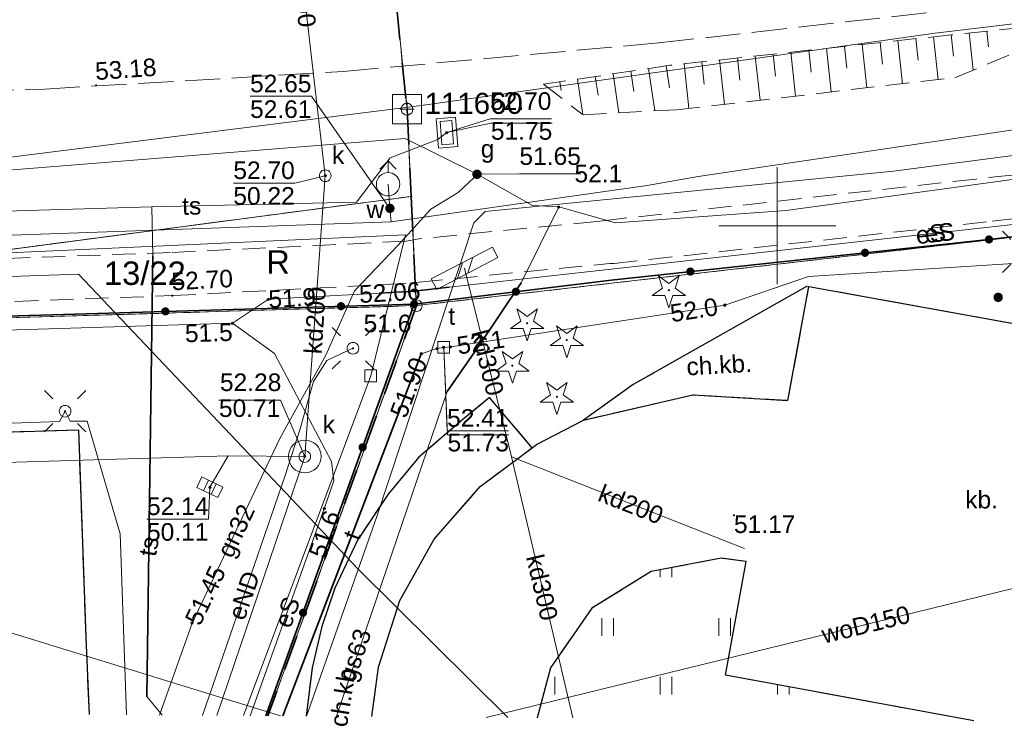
# Model space of a CAD drawing. Extents: x 5462052 to 5462554, y 5922477 to 5923179.
# Tile 25 of 42: x 5462468 to 5462510, y 5922479 to 5922509. Entities that reach past the tile are written whole.
import ezdxf
from ezdxf.enums import TextEntityAlignment as Align

# ---------------------------------------------------------------- set-up
doc = ezdxf.new("R2010")
doc.units = 0
doc.header["$PDMODE"] = 32
doc.header["$PDSIZE"] = 0.1
for name, pattern in [('PRZER1-1', [2, 1, -1]), ('PRZER2-1', [3, 2, -1]), ('PRZER3-1', [4, 3, -1]), ('PRZER3-2', [5, 3, -2])]:
    doc.linetypes.add(name, pattern=pattern)
doc.layers.get('0').update_dxf_attribs({"linetype": 'CONTINUOUS', "lineweight": 13})
for name, color, linetype, lineweight in [('EGDE', 7, 'CONTINUOUS', 18), ('EGDE_O', 7, 'CONTINUOUS', 18), ('EGOE', 7, 'PRZER3-2', 35), ('EGPG', 7, 'CONTINUOUS', 18), ('GESDRK', 7, 'CONTINUOUS', 0), ('GSPPS3_O', 7, 'CONTINUOUS', 18), ('GUPPRZ', 7, 'CONTINUOUS', 18), ('GUPPRZ_O', 7, 'CONTINUOUS', 18), ('OSSP', 7, 'CONTINUOUS', 18), ('OTDI', 7, 'CONTINUOUS', 18), ('OTDN', 7, 'CONTINUOUS', 18), ('OTKC', 7, 'PRZER2-1', 18), ('OTKC_O', 7, 'PRZER2-1', 18), ('OTKJ', 7, 'PRZER3-1', 18), ('OTKK', 7, 'CONTINUOUS', 25), ('OTKU', 7, 'PRZER3-1', 18), ('OTKU_O', 7, 'PRZER3-1', 18), ('OTOO', 7, 'CONTINUOUS', 35), ('OTRK', 7, 'PRZER2-1', 18), ('OTRN', 7, 'CONTINUOUS', 13), ('OTRN_O', 7, 'CONTINUOUS', 13), ('OTRS', 7, 'CONTINUOUS', 13), ('OTRS_O', 7, 'CONTINUOUS', 13), ('OTZT', 7, 'PRZER2-1', 18), ('SUEO', 7, 'CONTINUOUS', 18), ('SULO', 7, 'CONTINUOUS', 35), ('SUPK', 7, 'CONTINUOUS', 18), ('SUPW', 7, 'CONTINUOUS', 18), ('SUPW_O', 7, 'CONTINUOUS', 18)]:
    doc.layers.add(name, color=color, linetype=linetype, lineweight=lineweight)
for name, color, linetype, lineweight, true_color in [('EGKK', 7, 'PRZER3-1', 18, 0x24bc24), ('EGUG', 7, 'PRZER1-1', 18, 0x008000), ('EGUG_O', 7, 'PRZER1-1', 18, 0x008000), ('OTZG', 7, 'CONTINUOUS', 18, 0x008000), ('SUEP', 1, 'CONTINUOUS', 18, 0xff0000), ('SUEP_O', 1, 'CONTINUOUS', 18, 0xff0000), ('SUGP', 7, 'CONTINUOUS', 18, 0xbfbf00), ('SUGP_O', 7, 'CONTINUOUS', 18, 0xbfbf00), ('SUGW', 7, 'CONTINUOUS', 18, 0xbfbf00), ('SUGW_O', 7, 'CONTINUOUS', 18, 0xbfbf00), ('SUKK', 7, 'CONTINUOUS', 18, 0x803300), ('SUKP', 7, 'CONTINUOUS', 18, 0x803300), ('SUKP_O', 7, 'CONTINUOUS', 18, 0x803300), ('SUKS', 7, 'CONTINUOUS', 18, 0x803300), ('SUKS_O', 7, 'CONTINUOUS', 18, 0x803300), ('SUTP', 7, 'CONTINUOUS', 18, 0xff9100), ('SUTP_O', 7, 'CONTINUOUS', 18, 0xff9100), ('SUWH', 5, 'CONTINUOUS', 18, 0x0000ff), ('SUWP', 5, 'CONTINUOUS', 18, 0x0000ff), ('SUWP_O', 5, 'CONTINUOUS', 18, 0x0000ff), ('SUWW', 5, 'CONTINUOUS', 18, 0x0000ff), ('SUWW_O', 5, 'CONTINUOUS', 18, 0x0000ff)]:
    doc.layers.add(name, color=color, linetype=linetype, lineweight=lineweight, true_color=true_color)
doc.styles.add('Arial', font='arial.ttf')
doc.styles.add('GEO-INFO', font='arial.ttf')

# ---------------------------------------------------------------- blocks, each defined once
blk = doc.blocks.new('GSPSSP')
at = {"color": 0}
blk.add_lwpolyline([(1.25, 1.25), (1.25, -1.25), (-1.25, -1.25), (-1.25, 1.25)], close=True, dxfattribs=at)
for points in [[(0.6, 0), (-0.6, 0)], [(0, 0.6), (0, -0.6)]]:
    blk.add_lwpolyline(points, dxfattribs=at)
blk = doc.blocks.new('POINT')
at = {"color": 0}
blk.add_point((0, 0), dxfattribs=at)
blk = doc.blocks.new('KWADRAT_NIEPRZEZR')
at = {"color": 0}
blk.add_lwpolyline([(-0.5, -0.5), (0.5, -0.5), (0.5, 0.5), (-0.5, 0.5)], close=True, dxfattribs=at)
blk = doc.blocks.new('KOLO')
blk.add_hatch(color=0).paths.add_polyline_path([(-0.5, 0), (-0.482963, -0.12941), (-0.433013, -0.25), (-0.353553, -0.353553), (-0.25, -0.433013), (-0.12941, -0.482963), (0, -0.5), (0.12941, -0.482963), (0.25, -0.433013), (0.353553, -0.353553), (0.433013, -0.25), (0.482963, -0.12941), (0.5, 0), (0.482963, 0.12941), (0.433013, 0.25), (0.353553, 0.353553), (0.25, 0.433013), (0.12941, 0.482963), (0, 0.5), (-0.12941, 0.482963), (-0.25, 0.433013), (-0.353553, 0.353553), (-0.433013, 0.25), (-0.482963, 0.12941)])
blk = doc.blocks.new('OKRAG_PELNY')
at = {"color": 0}
blk.add_lwpolyline([(0, 0.5), (0.12941, 0.482963), (0.25, 0.433013), (0.353553, 0.353553), (0.433013, 0.25), (0.482963, 0.12941), (0.5, 0), (0.482963, -0.12941), (0.433013, -0.25), (0.353553, -0.353553), (0.25, -0.433013), (0.12941, -0.482963), (0, -0.5), (-0.12941, -0.482963), (-0.25, -0.433013), (-0.353553, -0.353553), (-0.433013, -0.25), (-0.482963, -0.12941), (-0.5, 0), (-0.482963, 0.12941), (-0.433013, 0.25), (-0.353553, 0.353553), (-0.25, 0.433013), (-0.12941, 0.482963)], close=True, dxfattribs=at)
blk = doc.blocks.new('SUUS05')
at = {"color": 0}
blk.add_lwpolyline([(0.5, -0.25), (-0.5, -0.25), (-0.5, 0.25), (0.5, 0.25)], close=True, dxfattribs=at)
for points in [[(-0.175, -0.25), (-0.175, 0.25)], [(0.175, -0.25), (0.175, 0.25)]]:
    blk.add_lwpolyline(points, dxfattribs=at)
blk = doc.blocks.new('SUUS02')
at = {"color": 0}
for points in [[(-0.707107, 1.292893), (0, 2), (0.707107, 1.292893)], [(0, 1), (0, 2)]]:
    blk.add_lwpolyline(points, dxfattribs=at)
blk.add_lwpolyline([(0, 1), (0.173648, 0.984808), (0.34202, 0.939693), (0.5, 0.866025), (0.642788, 0.766044), (0.766044, 0.642788), (0.866025, 0.5), (0.939693, 0.34202), (0.984808, 0.173648), (1, 0), (0.984808, -0.173648), (0.939693, -0.34202), (0.866025, -0.5), (0.75575, -0.654861), (0.618159, -0.786053), (0.458227, -0.888835), (0.281733, -0.959493), (0.095056, -0.995472), (-0.095056, -0.995472), (-0.281733, -0.959493), (-0.458227, -0.888835), (-0.618159, -0.786053), (-0.75575, -0.654861), (-0.866025, -0.5), (-0.945001, -0.327068), (-0.989821, -0.142315), (-0.998867, 0.047582), (-0.971812, 0.235759), (-0.909632, 0.415415), (-0.814576, 0.580057), (-0.690079, 0.723734), (-0.540641, 0.841254), (-0.371662, 0.928368), (-0.189251, 0.981929)], close=True, dxfattribs=at)
blk = doc.blocks.new('SPDIP')
blk.add_hatch(color=0).paths.add_polyline_path([(0, -0.09), (0.027812, -0.085595), (0.052901, -0.072812), (0.072812, -0.052901), (0.085595, -0.027812), (0.09, 0), (0.085595, 0.027812), (0.072812, 0.052901), (0.052901, 0.072812), (0.027812, 0.085595), (0, 0.09), (-0.027812, 0.085595), (-0.052901, 0.072812), (-0.072812, 0.052901), (-0.085595, 0.027812), (-0.09, 0), (-0.085595, -0.027812), (-0.072812, -0.052901), (-0.052901, -0.072812), (-0.027812, -0.085595)])
at = {"color": 0}
blk.add_lwpolyline([(0.544942, 0.177062), (1.426676, -0.463555), (0.336792, -0.463555), (0, -1.500096), (-0.336792, -0.463555), (-1.426676, -0.463555), (-0.544942, 0.177062), (-0.881734, 1.213603), (0, 0.572986), (0.881734, 1.213603)], close=True, dxfattribs=at)
blk = doc.blocks.new('SUEO')
blk.add_hatch(color=0).paths.add_polyline_path([(-0.002174, 0.089974), (0.023762, 0.086807), (0.042561, 0.0793), (0.060131, 0.066965), (0.076266, 0.047786), (0.086234, 0.025762), (0.089972, 0.002226), (0.088646, -0.015553), (0.081114, -0.038994), (0.066834, -0.060276), (0.049699, -0.075033), (0.027576, -0.085671), (0.004027, -0.08991), (-0.019639, -0.087831), (-0.040932, -0.080154), (-0.059082, -0.067892), (-0.073734, -0.051607), (-0.08374, -0.032979), (-0.089221, -0.011817), (-0.089063, 0.012951), (-0.082571, 0.035806), (-0.069528, 0.057148), (-0.048957, 0.075519), (-0.026898, 0.085887)])
at = {"color": 0}
for points in [[(-1.767767, 1.767767), (-1.06066, 1.06066)], [(1.767767, 1.767767), (1.06066, 1.06066)], [(-1.767767, -1.767767), (-1.06066, -1.06066)], [(1.767767, -1.767767), (1.06066, -1.06066)]]:
    blk.add_lwpolyline(points, dxfattribs=at)
blk = doc.blocks.new('PION_C')
at = {"color": 0}
blk.add_lwpolyline([(0, 0.5), (0, -0.5)], dxfattribs=at)
blk = doc.blocks.new('ODTN_1')
at = {"color": 0}
for points in [[(-1, -0.5), (0, 0.5)], [(0, -0.5), (1, 0.5)]]:
    blk.add_lwpolyline(points, dxfattribs=at)
blk = doc.blocks.new('EPPGS')
at = {"color": 0}
blk.add_lwpolyline([(0, 0.5), (0.154508, 0.475528), (0.293893, 0.404508), (0.404508, 0.293893), (0.475528, 0.154508), (0.5, 0), (0.475528, -0.154508), (0.404508, -0.293893), (0.293893, -0.404508), (0.154508, -0.475528), (0, -0.5), (-0.154508, -0.475528), (-0.293893, -0.404508), (-0.404508, -0.293893), (-0.475528, -0.154508), (-0.5, 0), (-0.475528, 0.154508), (-0.404508, 0.293893), (-0.293893, 0.404508), (-0.154508, 0.475528)], close=True, dxfattribs=at)
blk = doc.blocks.new('EPPGN')
blk.add_hatch(color=0).paths.add_polyline_path([(0, -0.09), (0.027812, -0.085595), (0.052901, -0.072812), (0.072812, -0.052901), (0.085595, -0.027812), (0.09, 0), (0.085595, 0.027812), (0.072812, 0.052901), (0.052901, 0.072812), (0.027812, 0.085595), (0, 0.09), (-0.027812, 0.085595), (-0.052901, 0.072812), (-0.072812, 0.052901), (-0.085595, 0.027812), (-0.09, 0), (-0.085595, -0.027812), (-0.072812, -0.052901), (-0.052901, -0.072812), (-0.027812, -0.085595)])

msp = doc.modelspace()

# ---------------------------------------------------------------- hatches: boundary and pattern name
at = {"layer": 'OTZT', "linetype": 'Continuous'}
h = msp.add_hatch(dxfattribs=at)
h.set_pattern_fill('PTTU04', color=256, scale=0.5, style=0)
h.set_pattern_definition([(90, (5460000, 5920000), (-2.5, 2.5), [0.75, -4.25]), (90, (5460000.5, 5920000), (-2.5, 2.5), [0.75, -4.25])])
h.paths.add_polyline_path([(5462497.785, 5922480.827), (5462498.669, 5922485.674), (5462497.605, 5922485.814), (5462494.609, 5922485.249), (5462492.083, 5922483.678), (5462490.314, 5922481.137), (5462489.752, 5922479.009), (5462508.386, 5922478.88)], flags=0)

# ---------------------------------------------------------------- linework, layer by layer
at = {"linetype": 'Continuous', "elevation": 100, "flags": 128}
for points in [[(5462500, 5922497.5), (5462500, 5922502.5)], [(5462497.5, 5922500), (5462502.5, 5922500)]]:
    msp.add_lwpolyline(points, dxfattribs=at)
at = {"layer": 'EGDE', "linetype": 'Continuous', "elevation": 10.22}
for points in [[(5462060.499, 5922655.765), (5462134.14, 5922620.59), (5462140.64, 5922617.48), (5462379.26, 5922504.49), (5462394.55, 5922499.42), (5462403.44, 5922496.9), (5462407.29, 5922495.8), (5462408.69, 5922495.4), (5462424.66, 5922494.89), (5462438.61, 5922495.21), (5462484.37, 5922501.25), (5462484.19, 5922504.97), (5462482.73, 5922519.39), (5462445.52, 5922512.89), (5462428.16, 5922511.75), (5462412.32, 5922512.85), (5462398.2, 5922516.86), (5462383.16, 5922523.09), (5462355.99, 5922535.17), (5462122.31, 5922642.45), (5462106.7, 5922652.95), (5462067.71, 5922671.375)], [(5462547.373, 5922530.573), (5462513.82, 5922524.77), (5462482.73, 5922519.39), (5462484.19, 5922504.97), (5462484.37, 5922501.25), (5462484.59, 5922496.59), (5462550.354, 5922504.126)], [(5462550.354, 5922504.126), (5462484.59, 5922496.59), (5462478.255, 5922479.089)], [(5462478.255, 5922479.089), (5462484.59, 5922496.59), (5462438.61, 5922495.21), (5462424.66, 5922494.89), (5462408.69, 5922495.4), (5462407.29, 5922495.8), (5462401.988, 5922481.061)]]:
    msp.add_lwpolyline(points, dxfattribs=at)
msp.add_lwpolyline([(5462484.59, 5922496.59), (5462484.37, 5922501.25), (5462438.61, 5922495.21)], close=True, dxfattribs=at)
at = {"layer": 'EGKK', "linetype": 'PRZER3-1', "ltscale": 0.5, "elevation": 10.06}
msp.add_lwpolyline([(5462484.59, 5922496.59), (5462484.37, 5922501.25), (5462438.61, 5922495.21)], close=True, dxfattribs=at)
at = {"layer": 'EGOE', "linetype": 'PRZER3-2', "ltscale": 0.5, "elevation": 10.22}
msp.add_lwpolyline([(5462498.117, 5922571.208), (5462497.66, 5922569.67), (5462495.08, 5922560.98), (5462484.29, 5922524.66), (5462482.73, 5922519.39), (5462484.19, 5922504.97), (5462484.37, 5922501.25), (5462484.59, 5922496.59), (5462478.255, 5922479.089)], dxfattribs=at)
msp.add_lwpolyline([(5462498.117, 5922571.208), (5462497.66, 5922569.67), (5462495.08, 5922560.98), (5462484.29, 5922524.66), (5462482.73, 5922519.39), (5462484.19, 5922504.97), (5462484.37, 5922501.25), (5462484.59, 5922496.59), (5462478.255, 5922479.089)], dxfattribs=at)
at = {"layer": 'EGUG', "linetype": 'PRZER1-1', "ltscale": 0.5, "elevation": 10.08}
for points in [[(5462241.6, 5922564.69), (5462318.43, 5922528.09), (5462379.26, 5922504.49), (5462394.55, 5922499.42), (5462403.44, 5922496.9), (5462407.29, 5922495.8), (5462408.69, 5922495.4), (5462424.66, 5922494.89), (5462438.61, 5922495.21), (5462484.37, 5922501.25), (5462484.19, 5922504.97), (5462482.73, 5922519.39), (5462484.29, 5922524.66), (5462434.39, 5922523.62), (5462423.172, 5922525.73), (5462397.77, 5922530.52), (5462383.6, 5922533.19), (5462338.14, 5922548.92), (5462308.11, 5922563.15), (5462219.75, 5922605.06)], [(5462547.373, 5922530.572), (5462509.772, 5922524.069), (5462482.73, 5922519.39), (5462484.19, 5922504.97), (5462484.37, 5922501.25), (5462484.59, 5922496.59), (5462550.354, 5922504.126)], [(5462550.354, 5922504.126), (5462484.59, 5922496.59), (5462478.255, 5922479.089)], [(5462478.255, 5922479.089), (5462484.59, 5922496.59), (5462438.61, 5922495.21), (5462424.66, 5922494.89), (5462408.69, 5922495.4), (5462407.29, 5922495.8)]]:
    msp.add_lwpolyline(points, dxfattribs=at)
msp.add_lwpolyline([(5462484.59, 5922496.59), (5462484.37, 5922501.25), (5462438.61, 5922495.21)], close=True, dxfattribs=at)
at = {"layer": 'GESDRK', "linetype": 'Continuous'}
msp.add_lwpolyline([(5462060.497, 5922655.76), (5462134.138, 5922620.585), (5462140.637, 5922617.476), (5462379.257, 5922504.488), (5462394.555, 5922499.417), (5462403.439, 5922496.896), (5462407.291, 5922495.804), (5462408.693, 5922495.403), (5462424.663, 5922494.893), (5462438.609, 5922495.205), (5462484.365, 5922501.246), (5462484.586, 5922496.59), (5462550.354, 5922504.125)], dxfattribs=at)
at = {"layer": 'GUPPRZ_O', "linetype": 'Continuous', "elevation": 10.8, "flags": 128}
for points in [[(5462477.489, 5922505.52), (5462480.11, 5922505.52), (5462483.46, 5922500.74)], [(5462477.489, 5922505.52), (5462480.11, 5922505.52)], [(5462490.354, 5922504.557), (5462487.734, 5922504.557), (5462485.89, 5922503.97)], [(5462490.392, 5922504.38), (5462487.772, 5922504.38), (5462485.89, 5922503.97)], [(5462487.772, 5922504.38), (5462490.392, 5922504.38)], [(5462476.776, 5922501.819), (5462479.397, 5922501.819), (5462480.699, 5922502.133)], [(5462491.612, 5922502.208), (5462488.991, 5922502.208), (5462487.179, 5922502.195)], [(5462476.776, 5922501.819), (5462479.397, 5922501.819)], [(5462488.542, 5922491.081), (5462485.921, 5922491.081), (5462485.76, 5922494.81)], [(5462488.524, 5922491.248), (5462485.903, 5922491.248), (5462485.76, 5922494.81)], [(5462476.162, 5922492.551), (5462478.782, 5922492.551), (5462479.826, 5922490.154)], [(5462476.162, 5922492.551), (5462478.782, 5922492.551)], [(5462485.921, 5922491.081), (5462488.542, 5922491.081)], [(5462473.089, 5922487.483), (5462475.709, 5922487.483), (5462475.772, 5922488.839)], [(5462473.089, 5922487.483), (5462475.709, 5922487.483)]]:
    msp.add_lwpolyline(points, dxfattribs=at)
at = {"layer": 'OTDN', "linetype": 'Continuous', "elevation": 10.18}
for points in [[(5462487.836, 5922499.089), (5462485.227, 5922497.727)], [(5462488.067, 5922498.646), (5462485.459, 5922497.284)]]:
    msp.add_lwpolyline(points, dxfattribs=at)
at = {"layer": 'OTKC', "linetype": 'PRZER2-1', "ltscale": 0.5, "elevation": 10.18}
for points in [[(5462508.485, 5922501.992), (5462492.806, 5922500.243), (5462492.289, 5922500.182), (5462484.716, 5922499.445), (5462484.152, 5922499.339), (5462474.099, 5922498.856), (5462458.482, 5922498.285), (5462442.309, 5922497.72), (5462436.437, 5922497.583), (5462430.29, 5922497.532), (5462423.051, 5922497.474), (5462416.991, 5922497.678), (5462415.801, 5922497.633), (5462411.951, 5922497.894), (5462409.943, 5922498.239), (5462408.911, 5922498.298), (5462403.408, 5922499.507), (5462403.041, 5922499.656), (5462393.86, 5922502.217), (5462388.072, 5922503.934), (5462385.961, 5922504.746), (5462383.214, 5922505.673), (5462380.056, 5922506.769)], [(5462526.412, 5922503.964), (5462508.485, 5922501.992)], [(5462509.167, 5922500.19), (5462527.431, 5922502.242), (5462526.412, 5922503.964)], [(5462416.914, 5922495.805), (5462421.04, 5922495.65), (5462423.182, 5922495.665), (5462425.89, 5922495.61), (5462430.283, 5922495.661), (5462436.665, 5922495.784), (5462442.369, 5922495.941), (5462443.4, 5922495.93), (5462451.77, 5922496.18), (5462458.457, 5922496.44), (5462474.171, 5922497.017), (5462484.307, 5922497.549), (5462484.708, 5922497.594), (5462492.846, 5922498.388), (5462493.029, 5922498.389), (5462509.167, 5922500.19)], [(5462482.684, 5922479.058), (5462482.971, 5922481.16), (5462483.881, 5922484.006), (5462485.347, 5922486.628), (5462487.315, 5922488.875), (5462489.538, 5922490.524), (5462487.71, 5922492.67), (5462486.59, 5922491.75), (5462484.7, 5922490.12), (5462483.38, 5922488.55), (5462482.07, 5922486.58), (5462481.11, 5922484.53), (5462480.55, 5922482.9), (5462480.14, 5922481.14), (5462479.89, 5922479.077)]]:
    msp.add_lwpolyline(points, dxfattribs=at)
msp.add_lwpolyline([(5462501.349, 5922497.413), (5462501.28, 5922497.42), (5462493.85, 5922493.22), (5462491.73, 5922491.71), (5462496.398, 5922492.782), (5462500.456, 5922492.547)], close=True, dxfattribs=at)
at = {"layer": 'OTKJ', "linetype": 'PRZER3-1', "ltscale": 0.5, "elevation": 10.18}
msp.add_lwpolyline([(5462366.941, 5922520.037), (5462381.959, 5922515.431), (5462394.611, 5922512.29), (5462398.276, 5922511.547), (5462404.468, 5922510.378), (5462412.981, 5922508.983), (5462417.955, 5922508.247), (5462425.949, 5922507.205), (5462440.371, 5922506.056), (5462444.437, 5922505.633), (5462455.891, 5922505.505), (5462468.726, 5922505.83), (5462481.48, 5922506.584), (5462494.942, 5922507.799), (5462506.715, 5922509.123)], dxfattribs=at)
at = {"layer": 'OTKK', "linetype": 'Continuous', "elevation": 10.18}
for points in [[(5462482.684, 5922479.058), (5462482.971, 5922481.16), (5462483.881, 5922484.006), (5462485.347, 5922486.628), (5462487.315, 5922488.875), (5462489.538, 5922490.524), (5462489.725, 5922490.663), (5462491.73, 5922491.71), (5462496.398, 5922492.782), (5462500.456, 5922492.547), (5462501.349, 5922497.413), (5462521.739, 5922493.728), (5462520.918, 5922488.793), (5462523.057, 5922488.493), (5462526.047, 5922488.898), (5462528.25, 5922490.12), (5462528.645, 5922490.512)], [(5462501.28, 5922497.42), (5462493.85, 5922493.22), (5462491.73, 5922491.71)], [(5462443.06, 5922494.91), (5462447.563, 5922495.022), (5462447.695, 5922490.61), (5462470.16, 5922491.291), (5462470.474, 5922482.437), (5462470.62, 5922479.141)], [(5462489.538, 5922490.524), (5462487.71, 5922492.67), (5462486.59, 5922491.75), (5462484.7, 5922490.12), (5462483.38, 5922488.55), (5462482.07, 5922486.58), (5462481.11, 5922484.53), (5462480.55, 5922482.9), (5462480.14, 5922481.14), (5462479.89, 5922479.077)], [(5462508.386, 5922478.88), (5462497.785, 5922480.827), (5462498.669, 5922485.674), (5462497.605, 5922485.814), (5462494.609, 5922485.249), (5462492.083, 5922483.678), (5462490.314, 5922481.137), (5462489.752, 5922479.009)]]:
    msp.add_lwpolyline(points, dxfattribs=at)
at = {"layer": 'OTKU', "linetype": 'PRZER3-1', "ltscale": 0.5, "elevation": 10.18}
for points in [[(5462528.645, 5922490.512), (5462528.25, 5922490.12), (5462526.047, 5922488.898), (5462523.057, 5922488.493), (5462520.918, 5922488.793), (5462521.739, 5922493.728), (5462501.349, 5922497.413), (5462500.456, 5922492.547), (5462496.398, 5922492.782), (5462491.73, 5922491.71), (5462489.725, 5922490.663), (5462487.315, 5922488.875), (5462485.347, 5922486.628), (5462483.881, 5922484.006), (5462482.971, 5922481.16), (5462482.684, 5922479.058)], [(5462470.62, 5922479.141), (5462470.474, 5922482.437), (5462470.16, 5922491.291), (5462447.695, 5922490.61), (5462447.563, 5922495.022), (5462442.41, 5922494.91), (5462442.54, 5922490.61), (5462431.29, 5922490.28), (5462422.43, 5922490.04), (5462417.12, 5922489.91), (5462409.365, 5922489.579), (5462408.588, 5922495.544), (5462407.403, 5922495.697), (5462407.608, 5922493.643), (5462408.089, 5922489.528), (5462404.65, 5922489.51), (5462400.941, 5922489.385)], [(5462489.752, 5922479.009), (5462490.314, 5922481.137), (5462492.083, 5922483.678), (5462494.609, 5922485.249), (5462497.605, 5922485.814), (5462498.669, 5922485.674), (5462497.785, 5922480.827), (5462508.386, 5922478.88)]]:
    msp.add_lwpolyline(points, dxfattribs=at)
at = {"layer": 'OTOO', "linetype": 'Continuous', "elevation": 10.18}
for points in [[(5462509.037, 5922499.413), (5462525.36, 5922501.28)], [(5462509.037, 5922499.413), (5462492.913, 5922497.68), (5462484.496, 5922496.658), (5462458.39, 5922495.891), (5462423.145, 5922494.894), (5462408.588, 5922495.544)], [(5462478.169, 5922479.089), (5462484.496, 5922496.658)]]:
    msp.add_lwpolyline(points, dxfattribs=at)
at = {"layer": 'OTRK', "linetype": 'PRZER2-1', "ltscale": 0.5, "elevation": 10.06}
for points in [[(5462490.016, 5922506.032), (5462491.712, 5922504.726), (5462495.698, 5922504.95), (5462507.582, 5922506.313), (5462513.463, 5922508.776)], [(5462513.463, 5922508.776), (5462507.432, 5922508.143), (5462495.428, 5922506.847), (5462490.016, 5922506.032)]]:
    msp.add_lwpolyline(points, dxfattribs=at)
at = {"layer": 'OTRK', "linetype": 'Continuous', "elevation": 10.06, "flags": 128}
for points in [[(5462508.192, 5922508.223), (5462508.358, 5922506.638)], [(5462508.953, 5922508.303), (5462509.024, 5922507.625)], [(5462504.387, 5922507.814), (5462504.487, 5922506.892)], [(5462505.148, 5922507.896), (5462505.346, 5922506.057)], [(5462505.909, 5922507.979), (5462506.008, 5922507.061)], [(5462506.67, 5922508.061), (5462506.867, 5922506.231)], [(5462507.43, 5922508.143), (5462507.528, 5922507.237)], [(5462499.822, 5922507.321), (5462499.923, 5922506.384)], [(5462500.583, 5922507.404), (5462500.784, 5922505.533)], [(5462501.343, 5922507.486), (5462501.444, 5922506.553)], [(5462502.104, 5922507.568), (5462502.305, 5922505.708)], [(5462502.865, 5922507.65), (5462502.965, 5922506.722)], [(5462503.626, 5922507.732), (5462503.826, 5922505.882)], [(5462496.017, 5922506.911), (5462496.222, 5922505.01)], [(5462496.778, 5922506.993), (5462496.88, 5922506.045)], [(5462497.539, 5922507.075), (5462497.743, 5922505.185)], [(5462498.3, 5922507.157), (5462498.402, 5922506.214)], [(5462499.061, 5922507.239), (5462499.264, 5922505.359)], [(5462492.987, 5922506.479), (5462493.238, 5922504.812)], [(5462493.744, 5922506.593), (5462493.875, 5922505.724)], [(5462494.501, 5922506.707), (5462494.773, 5922504.898)], [(5462495.257, 5922506.821), (5462495.399, 5922505.881)], [(5462490.717, 5922506.138), (5462490.772, 5922505.773)], [(5462491.473, 5922506.251), (5462491.702, 5922504.734)], [(5462492.23, 5922506.365), (5462492.35, 5922505.567)]]:
    msp.add_lwpolyline(points, dxfattribs=at)
at = {"layer": 'OTZT', "linetype": 'PRZER2-1', "ltscale": 0.5, "elevation": 10.1}
msp.add_lwpolyline([(5462508.386, 5922478.88), (5462497.785, 5922480.827), (5462498.669, 5922485.674), (5462497.605, 5922485.814), (5462494.609, 5922485.249), (5462492.083, 5922483.678), (5462490.314, 5922481.137), (5462489.752, 5922479.009)], dxfattribs=at)
at = {"layer": 'SUEP', "linetype": 'Continuous', "elevation": 10.14}
for points in [[(5462479.898, 5922479.077), (5462482.908, 5922487.592), (5462487.047, 5922500.126), (5462487.526, 5922500.61), (5462504.955, 5922502.334), (5462524.944, 5922504.95), (5462542.137, 5922507.16), (5462549.917, 5922508)], [(5462549.917, 5922508), (5462542.137, 5922507.16), (5462524.944, 5922504.95), (5462504.955, 5922502.334), (5462487.526, 5922500.61), (5462487.047, 5922500.126), (5462482.908, 5922487.592), (5462479.898, 5922479.077)], [(5462550.313, 5922504.487), (5462538.84, 5922503.15), (5462527.11, 5922501.94), (5462485.991, 5922497.375), (5462484.5, 5922497.21), (5462483.002, 5922497.126), (5462478.27, 5922496.86)], [(5462550.313, 5922504.487), (5462538.84, 5922503.15), (5462527.11, 5922501.94), (5462485.991, 5922497.375), (5462484.5, 5922497.21), (5462483.002, 5922497.126), (5462478.27, 5922496.86)], [(5462476.735, 5922495.839), (5462478.27, 5922496.86)], [(5462404.105, 5922494.914), (5462407.654, 5922496.064), (5462410.255, 5922496.397), (5462417.018, 5922494.957), (5462422.17, 5922494.602), (5462426.366, 5922494.43), (5462430.685, 5922494.532), (5462435.685, 5922494.583), (5462476.735, 5922495.839)], [(5462476.735, 5922495.839), (5462478.532, 5922494.549), (5462480.973, 5922489.936), (5462481.066, 5922489.119), (5462480.659, 5922487.927), (5462477.488, 5922479.094)], [(5462481.883, 5922494.771), (5462480.762, 5922494.243), (5462480.201, 5922493.348), (5462479.608, 5922491.288), (5462478.989, 5922489.341), (5462475.464, 5922479.108)], [(5462410.952, 5922489.847), (5462422.986, 5922490.186), (5462431.705, 5922490.439), (5462431.882, 5922491.039), (5462432.083, 5922490.478), (5462440.586, 5922490.839), (5462442.206, 5922492.169), (5462447.981, 5922492.268), (5462451.118, 5922491.067), (5462451.396, 5922491.574), (5462451.566, 5922491.016), (5462469.357, 5922491.645), (5462469.592, 5922492.085), (5462469.81, 5922491.667), (5462470.532, 5922491.66), (5462471.94, 5922486.849), (5462472.212, 5922479.13)]]:
    msp.add_lwpolyline(points, dxfattribs=at)
at = {"layer": 'SUGP', "linetype": 'Continuous', "elevation": 10.14}
for points in [[(5462186.63, 5922585.89), (5462217.44, 5922572.85), (5462242.283, 5922560.869), (5462260.395, 5922552.271), (5462281.622, 5922540.96), (5462295.276, 5922533.807), (5462311.37, 5922525.3), (5462317.696, 5922522.782), (5462342.65, 5922512.96), (5462374.089, 5922500.779), (5462385.553, 5922497.096), (5462393.957, 5922494.838), (5462396.162, 5922494.92), (5462417.754, 5922497.449), (5462421.117, 5922497.598), (5462440.78, 5922497.411), (5462465.382, 5922502.222), (5462484.107, 5922503.725), (5462487.179, 5922502.195)], [(5462487.179, 5922502.195), (5462489.548, 5922500.86), (5462490.67, 5922500.803), (5462493.097, 5922500.12), (5462500.38, 5922500.656), (5462510.346, 5922502.011), (5462523.343, 5922503.494), (5462527.146, 5922503.847), (5462538.807, 5922504.479), (5462550.164, 5922505.812)], [(5462487.179, 5922502.195), (5462487.063, 5922502.062), (5462486.381, 5922501.423), (5462485.211, 5922500.699), (5462483.794, 5922499.159), (5462481.947, 5922497.226), (5462480.725, 5922494.481), (5462478.754, 5922490.924), (5462475.015, 5922483.046), (5462473.628, 5922479.121)], [(5462490.67, 5922500.803), (5462489.06, 5922497.567), (5462487.294, 5922494.926), (5462485.91, 5922492.926), (5462481.182, 5922479.068)]]:
    msp.add_lwpolyline(points, dxfattribs=at)
at = {"layer": 'SUKP', "linetype": 'Continuous', "elevation": 10.14}
for points in [[(5462480.699, 5922502.133), (5462478.94, 5922517.299)], [(5462476.073, 5922479.104), (5462479.826, 5922490.154), (5462480.699, 5922502.133)], [(5462486.647, 5922498.186), (5462488.65, 5922490.133)], [(5462476.554, 5922490.182), (5462454.605, 5922489.524)], [(5462476.554, 5922490.182), (5462475.772, 5922488.839)], [(5462479.826, 5922490.154), (5462476.554, 5922490.182)], [(5462488.65, 5922490.133), (5462491.269, 5922478.998)], [(5462498.593, 5922486.222), (5462488.65, 5922490.133)]]:
    msp.add_lwpolyline(points, dxfattribs=at)
at = {"layer": 'SULO', "linetype": 'Continuous', "elevation": 10.12}
for points in [[(5462483.794, 5922499.159), (5462485.211, 5922500.699)], [(5462473.34, 5922498.72), (5462473.08, 5922479.91)], [(5462483.002, 5922497.126), (5462484.5, 5922497.21), (5462485.991, 5922497.375)], [(5462489.06, 5922497.567), (5462487.294, 5922494.926), (5462485.91, 5922492.926)], [(5462484.8, 5922494.54), (5462478.894, 5922479.084)]]:
    msp.add_lwpolyline(points, dxfattribs=at)
at = {"layer": 'SUPK', "linetype": 'Continuous', "elevation": 10.14}
msp.add_lwpolyline([(5462486.26, 5922504.63), (5462485.429, 5922504.56), (5462485.54, 5922503.31), (5462486.36, 5922503.38)], close=True, dxfattribs=at)
msp.add_lwpolyline([(5462479.826, 5922490.854, 1), (5462479.826, 5922489.454, 1)], format="xyb", close=True, dxfattribs=at)
at = {"layer": 'SUPW', "linetype": 'Continuous', "elevation": 10.16}
msp.add_lwpolyline([(5462486.101, 5922504.488), (5462485.602, 5922504.449), (5462485.679, 5922503.452), (5462486.178, 5922503.491)], close=True, dxfattribs=at)
at = {"layer": 'SUTP', "linetype": 'Continuous', "elevation": 10.14}
for points in [[(5462061.482, 5922657.891), (5462118.083, 5922630.76), (5462188.367, 5922596.952), (5462254.549, 5922565.016), (5462276.612, 5922553.247), (5462286.011, 5922543.33), (5462327.971, 5922525.37), (5462393.33, 5922502), (5462406.215, 5922497.905), (5462437.902, 5922496.822), (5462470.161, 5922497.929), (5462482.126, 5922485.329), (5462488.498, 5922479.018)], [(5462484.701, 5922505.116), (5462431.136, 5922498.386), (5462375.971, 5922512.444), (5462337.511, 5922530.893), (5462297.074, 5922549.363), (5462190.142, 5922600.045), (5462135.83, 5922625.829)], [(5462323.465, 5922515.035), (5462327.58, 5922523.5), (5462329.1, 5922527.58), (5462363.49, 5922514.55), (5462381.68, 5922507.82), (5462401.08, 5922501.9), (5462412.84, 5922499.95), (5462428, 5922499.69), (5462444.85, 5922499.96), (5462473.29, 5922500.8)], [(5462484.701, 5922505.116), (5462506.734, 5922508.208), (5462542.195, 5922512.47), (5462549.317, 5922513.329)], [(5462473.29, 5922500.8), (5462482.03, 5922501.01), (5462483.47, 5922502.89), (5462485.51, 5922503.68), (5462485.89, 5922503.97)], [(5462473.741, 5922479.12), (5462473.08, 5922479.91), (5462473.34, 5922498.72), (5462473.29, 5922500.8)], [(5462477.203, 5922479.096), (5462482.64, 5922493.594), (5462484.131, 5922499.608), (5462462.181, 5922498.61), (5462436.282, 5922497.881), (5462436.02, 5922496.4)], [(5462478.894, 5922479.084), (5462484.8, 5922494.54), (5462485.47, 5922494.76), (5462485.76, 5922494.81), (5462486.04, 5922494.83), (5462497.76, 5922496.61), (5462501.33, 5922497.84), (5462510.97, 5922498.44), (5462521.13, 5922494.61), (5462521.43, 5922494.53), (5462521.41, 5922494.86), (5462521.98, 5922495.58), (5462522.29, 5922495.7), (5462526.9, 5922495.45), (5462527.85, 5922495.09), (5462528.38, 5922494.48), (5462528.295, 5922492.6)]]:
    msp.add_lwpolyline(points, dxfattribs=at)
at = {"layer": 'SUWP', "linetype": 'Continuous', "elevation": 10.14}
for points in [[(5462136.002, 5922617.256), (5462140.022, 5922615.148), (5462166.602, 5922602.714), (5462211.933, 5922581.616), (5462257.052, 5922560.065), (5462302.128, 5922538.424), (5462322.787, 5922527.603), (5462357.255, 5922511.617), (5462385.95, 5922500.539), (5462392.37, 5922498.87), (5462412.517, 5922493.726), (5462453.77, 5922486.784), (5462478.789, 5922479.085)], [(5462549.868, 5922508.437), (5462539.71, 5922507.38), (5462524.24, 5922505.93), (5462519.31, 5922505.46), (5462496.62, 5922502.1), (5462494.45, 5922501.71), (5462483.51, 5922500.16), (5462451.54, 5922499.04), (5462432.73, 5922498.61), (5462415.49, 5922498.78), (5462403.68, 5922500.33), (5462402.572, 5922497.283), (5462402.34, 5922496.72), (5462394.84, 5922498.91), (5462392.745, 5922499.44), (5462385.55, 5922501.71), (5462352.24, 5922514.27), (5462338.56, 5922519.58), (5462330.68, 5922522.81), (5462319.51, 5922527.92), (5462300.204, 5922537.187), (5462235.6, 5922568.2)], [(5462483.51, 5922500.16), (5462483.46, 5922500.74), (5462483.38, 5922501.77)], [(5462487.571, 5922479.024), (5462519.985, 5922486.952), (5462551.178, 5922496.815)]]:
    msp.add_lwpolyline(points, dxfattribs=at)

# ---------------------------------------------------------------- block references
at = {"layer": 'EGPG', "xscale": 0.5, "yscale": 0.5}
for name, p in [('EPPGS', (5462484.19, 5922504.97, 10.24)), ('EPPGN', (5462484.37, 5922501.25, 10.24)), ('EPPGS', (5462484.59, 5922496.59, 10.24))]:
    msp.add_blockref(name, p, dxfattribs=at)
at = {"layer": 'GUPPRZ'}
for p in [(5462485.89, 5922503.97, 10.16), (5462485.89, 5922503.97, 10.16), (5462480.699, 5922502.133, 10.16), (5462487.179, 5922502.195, 10.16), (5462483.46, 5922500.74, 10.16), (5462490.67, 5922500.803, 10.16), (5462484.5, 5922497.21, 10.16), (5462478.27, 5922496.86, 10.16), (5462497.76, 5922496.61, 10.16), (5462476.735, 5922495.839, 10.16), (5462485.47, 5922494.76, 10.16), (5462485.76, 5922494.81, 10.16), (5462485.76, 5922494.81, 10.16), (5462486.04, 5922494.83, 10.16), (5462484.8, 5922494.54, 10.16), (5462479.826, 5922490.154, 10.16), (5462479.826, 5922490.154, 10.16), (5462475.772, 5922488.839, 10.16), (5462480.659, 5922487.927, 10.16), (5462475.015, 5922483.046, 10.16)]:
    msp.add_blockref('POINT', p, dxfattribs=at)
at = {"layer": 'OSSP', "xscale": 0.5, "yscale": 0.5}
msp.add_blockref('GSPSSP', (5462484.19, 5922504.97, 10.36), dxfattribs=at)
at = {"layer": 'OTDI', "xscale": 0.4, "yscale": 0.4}
msp.add_blockref('KOLO', (5462509.43, 5922496.944, 10.2), dxfattribs=at)
at = {"layer": 'OTDN', "xscale": 0.5, "yscale": 0.5, "rotation": 207.5773625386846}
for name, p in [('PION_C', (5462487.952, 5922498.868, 10.18)), ('ODTN_1', (5462486.67, 5922498.198, 10.18)), ('PION_C', (5462485.343, 5922497.505, 10.18))]:
    msp.add_blockref(name, p, dxfattribs=at)
at = {"layer": 'OTOO', "xscale": 0.35, "yscale": 0.35}
for p in [(5462509.037, 5922499.413, 10.18), (5462509.037, 5922499.413, 10.18), (5462503.746, 5922498.844, 10.18), (5462496.289, 5922498.043, 10.18), (5462488.838, 5922497.185, 10.18), (5462484.496, 5922496.658, 10.18), (5462473.874, 5922496.346, 10.18), (5462481.371, 5922496.566, 10.18), (5462482.294, 5922490.545, 10.18), (5462479.753, 5922483.488, 10.18)]:
    msp.add_blockref('KOLO', p, dxfattribs=at)
at = {"layer": 'OTRN', "xscale": 0.09, "yscale": 0.09}
for p in [(5462490.67, 5922500.803, 10.08), (5462484.6, 5922496.61, 10.08)]:
    msp.add_blockref('KOLO', p, dxfattribs=at)
at = {"layer": 'OTRS', "xscale": 0.09, "yscale": 0.09}
for p in [(5462470.917, 5922505.988, 10.08), (5462474.171, 5922497.017, 10.08), (5462498.15, 5922487.64, 10.08)]:
    msp.add_blockref('KOLO', p, dxfattribs=at)
at = {"layer": 'OTZG', "xscale": 0.5, "yscale": 0.5}
for p in [(5462495.37, 5922497.25, 10.12), (5462489.32, 5922495.84, 10.12), (5462491.01, 5922495.12, 10.12), (5462488.69, 5922494.03, 10.12), (5462490.59, 5922492.7, 10.12)]:
    msp.add_blockref('SPDIP', p, dxfattribs=at)
at = {"layer": 'SUEO', "xscale": 0.5, "yscale": 0.5}
for name, p in [('SUEO', (5462510.494, 5922498.883, 10.15)), ('SUEO', (5462481.883, 5922494.771, 10.15)), ('OKRAG_PELNY', (5462481.883, 5922494.771, 10.16)), ('SUEO', (5462469.592, 5922492.085, 10.15)), ('OKRAG_PELNY', (5462469.592, 5922492.085, 10.16))]:
    msp.add_blockref(name, p, dxfattribs=at)
at = {"layer": 'SUGW', "xscale": 0.4, "yscale": 0.4}
msp.add_blockref('KOLO', (5462487.179, 5922502.195, 10.16), dxfattribs=at)
at = {"layer": 'SUKK', "rotation": 334.5118103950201}
msp.add_blockref('SUUS05', (5462475.772, 5922488.839, 10.16), dxfattribs=at)
at = {"layer": 'SUKS', "xscale": 0.5, "yscale": 0.5}
msp.add_blockref('OKRAG_PELNY', (5462480.699, 5922502.133, 10.16), dxfattribs=at)
at = {"layer": 'SUPK', "xscale": 0.5, "yscale": 0.5}
for p in [(5462485.76, 5922494.81, 10.16), (5462482.64, 5922493.594, 10.16)]:
    msp.add_blockref('KWADRAT_NIEPRZEZR', p, dxfattribs=at)
at = {"layer": 'SUPW', "xscale": 0.5, "yscale": 0.5}
for name, p in [('KWADRAT_NIEPRZEZR', (5462485.76, 5922494.81, 10.18)), ('OKRAG_PELNY', (5462479.826, 5922490.154, 10.18))]:
    msp.add_blockref(name, p, dxfattribs=at)
at = {"layer": 'SUWH', "xscale": 0.5, "yscale": 0.5}
msp.add_blockref('SUUS02', (5462483.38, 5922501.77, 10.16), dxfattribs=at)
at = {"layer": 'SUWW', "xscale": 0.4, "yscale": 0.4}
msp.add_blockref('KOLO', (5462483.46, 5922500.74, 10.16), dxfattribs=at)

# ---------------------------------------------------------------- texts
at = {"layer": 'EGDE_O', "linetype": 'Continuous', "style": 'GEO-INFO'}
msp.add_text('13/22', height=1, dxfattribs=at).set_placement((5462472.998, 5922497.993, 10.8), align=Align.MIDDLE)
at = {"layer": 'EGUG_O', "linetype": 'Continuous', "style": 'GEO-INFO'}
msp.add_text('R', height=1, dxfattribs=at).set_placement((5462478.681, 5922498.454, 10.8), align=Align.MIDDLE)
at = {"layer": 'GSPPS3_O', "linetype": 'Continuous', "style": 'Arial'}
msp.add_text('111660', height=0.9, dxfattribs=at).set_placement((5462484.94, 5922505.22, 10.8), align=Align.MIDDLE_LEFT)
at = {"layer": 'GUPPRZ_O', "linetype": 'Continuous', "style": 'GEO-INFO'}
for s, p in [('52.65', (5462477.489, 5922505.693)), ('52.61', (5462477.489, 5922504.598)), ('52.70', (5462476.776, 5922501.991)), ('50.22', (5462476.776, 5922500.896)), ('52.14', (5462473.089, 5922487.655)), ('50.11', (5462473.089, 5922486.56))]:
    msp.add_text(s, height=0.75, rotation=360, dxfattribs=at).set_placement(p)
for s, p in [('52.70', (5462487.734, 5922504.718)), ('51.75', (5462487.772, 5922503.445)), ('51.65', (5462488.991, 5922502.369)), ('51.73', (5462485.921, 5922490.146))]:
    msp.add_text(s, height=0.75, rotation=360, dxfattribs=at).set_placement(p, align=Align.BOTTOM_LEFT)
for s, rotation, p in [('51.9', 3.2155, (5462478.27, 5922496.86, 10.8)), ('52.06', 3.2155, (5462482.146, 5922497.078, 10.8)), ('52.1', 8.6359, (5462486.328, 5922494.874, 10.8)), ('51.45', 64.6077, (5462475.015, 5922483.046, 10.8))]:
    msp.add_text(s, height=0.75, rotation=rotation, dxfattribs=at).set_placement(p, align=Align.MIDDLE_LEFT)
for s, rotation, p in [('52.0', 8.7618, (5462497.45, 5922496.563, 10.8)), ('51.90', 69.2672, (5462484.719, 5922494.328, 10.8))]:
    msp.add_text(s, height=0.75, rotation=rotation, dxfattribs=at).set_placement(p, align=Align.MIDDLE_RIGHT)
for s, rotation, p in [('51.5', 1.7527, (5462476.735, 5922495.839, 10.8)), ('51.6', 70.2543, (5462480.659, 5922487.927, 10.8))]:
    msp.add_text(s, height=0.75, rotation=rotation, dxfattribs=at).set_placement(p, align=Align.TOP_RIGHT)
for s, p in [('52.28', (5462478.825, 5922492.72, 10.8)), ('50.71', (5462478.782, 5922491.616))]:
    msp.add_text(s, height=0.75, rotation=360, dxfattribs=at).set_placement(p, align=Align.BOTTOM_RIGHT)
msp.add_text('52.41', height=0.75, rotation=360, dxfattribs=at).set_placement((5462485.903, 5922492.173), align=Align.TOP_LEFT)
at = {"layer": 'OTKC_O', "linetype": 'Continuous', "style": 'GEO-INFO'}
for rotation, p in [(3.2839, (5462497.515, 5922494.079, 10.8)), (81.3136, (5462481.447, 5922480.013, 10.8))]:
    msp.add_text('ch.kb.', height=0.75, rotation=rotation, dxfattribs=at).set_placement(p, align=Align.MIDDLE)
at = {"layer": 'OTKU_O', "linetype": 'Continuous', "style": 'GEO-INFO'}
msp.add_text('kb.', height=0.75, rotation=360, dxfattribs=at).set_placement((5462508.723, 5922488.327, 10.8), align=Align.MIDDLE)
at = {"layer": 'OTRN_O', "linetype": 'Continuous', "style": 'GEO-INFO'}
msp.add_text('52.1', height=0.75, rotation=360, dxfattribs=at).set_placement((5462491.341, 5922501.626, 10.8), align=Align.BOTTOM_LEFT)
msp.add_text('51.6', height=0.75, rotation=360, dxfattribs=at).set_placement((5462482.337, 5922496.206, 10.8), align=Align.TOP_LEFT)
at = {"layer": 'OTRS_O', "linetype": 'Continuous', "style": 'GEO-INFO'}
for s, rotation, p in [('53.18', 4.1165, (5462470.917, 5922505.988, 10.8)), ('52.70', 3.1347, (5462474.171, 5922497.017, 10.8))]:
    msp.add_text(s, height=0.75, rotation=rotation, dxfattribs=at).set_placement(p, align=Align.BOTTOM_LEFT)
msp.add_text('51.17', height=0.75, rotation=360, dxfattribs=at).set_placement((5462498.15, 5922487.64, 10.8), align=Align.TOP_LEFT)
at = {"layer": 'SUEP_O', "linetype": 'Continuous', "style": 'GEO-INFO'}
for p in [(5462506.55, 5922499.658, 10.8), (5462506.933, 5922499.7, 10.8)]:
    msp.add_text('eS', height=0.75, rotation=6.3343, dxfattribs=at).set_placement(p, align=Align.MIDDLE)
for s, rotation, p in [('eND', 70.9932, (5462477.226, 5922484.224, 10.8)), ('eS', 70.2543, (5462479.074, 5922483.51, 10.8))]:
    msp.add_text(s, height=0.75, rotation=rotation, dxfattribs=at).set_placement(p, align=Align.MIDDLE_CENTER)
at = {"layer": 'SUGP_O', "linetype": 'Continuous', "style": 'GEO-INFO'}
msp.add_text('gn32', height=0.75, rotation=64.6077, dxfattribs=at).set_placement((5462476.884, 5922486.985, 10.8), align=Align.MIDDLE_CENTER)
msp.add_text('gs63', height=0.75, rotation=71.1604, dxfattribs=at).set_placement((5462482.063, 5922481.651, 10.8), align=Align.MIDDLE)
at = {"layer": 'SUGW_O', "linetype": 'Continuous', "style": 'GEO-INFO'}
msp.add_text('g', height=0.75, rotation=360, dxfattribs=at).set_placement((5462487.34, 5922502.683, 10.8), align=Align.BOTTOM_LEFT)
at = {"layer": 'SUKP_O', "linetype": 'Continuous', "style": 'GEO-INFO'}
for s, rotation, p in [('kd600', 276.272, (5462479.799, 5922509.892, 10.8)), ('kd200', 86.211, (5462480.249, 5922495.954, 10.8)), ('kd300', 283.963, (5462487.649, 5922494.16, 10.8)), ('kd200', 338.5304, (5462493.754, 5922488.125, 10.8))]:
    msp.add_text(s, height=0.75, rotation=rotation, dxfattribs=at).set_placement(p, align=Align.MIDDLE)
msp.add_text('kd300', height=0.75, rotation=283.2353, dxfattribs=at).set_placement((5462489.959, 5922484.566, 10.8), align=Align.MIDDLE_CENTER)
at = {"layer": 'SUKS_O', "linetype": 'Continuous', "style": 'GEO-INFO'}
msp.add_text('k', height=0.75, rotation=360, dxfattribs=at).set_placement((5462480.987, 5922502.415, 10.8), align=Align.BOTTOM_LEFT)
at = {"layer": 'SUPW_O', "linetype": 'Continuous', "style": 'GEO-INFO'}
for s, p in [('t', (5462485.954, 5922495.551, 10.8)), ('k', (5462480.589, 5922490.921, 10.8))]:
    msp.add_text(s, height=0.75, rotation=360, dxfattribs=at).set_placement(p, align=Align.BOTTOM_LEFT)
at = {"layer": 'SUTP_O', "linetype": 'Continuous', "style": 'GEO-INFO'}
for s, rotation, p in [('ts', 1.3764, (5462474.997, 5922500.841, 10.8)), ('ts', 80.4501, (5462473.169, 5922486.315, 10.8)), ('t', 69.0885, (5462481.84, 5922486.794, 10.8))]:
    msp.add_text(s, height=0.75, rotation=rotation, dxfattribs=at).set_placement(p, align=Align.MIDDLE)
at = {"layer": 'SUWP_O', "linetype": 'Continuous', "style": 'GEO-INFO'}
msp.add_text('woD150', height=0.75, rotation=13.7437, dxfattribs=at).set_placement((5462503.778, 5922482.988, 10.8), align=Align.MIDDLE_CENTER)
at = {"layer": 'SUWW_O', "linetype": 'Continuous', "style": 'GEO-INFO'}
msp.add_text('w', height=0.75, rotation=360, dxfattribs=at).set_placement((5462483.215, 5922500.701, 10.8), align=Align.MIDDLE_RIGHT)

doc.saveas('drawing.dxf')
